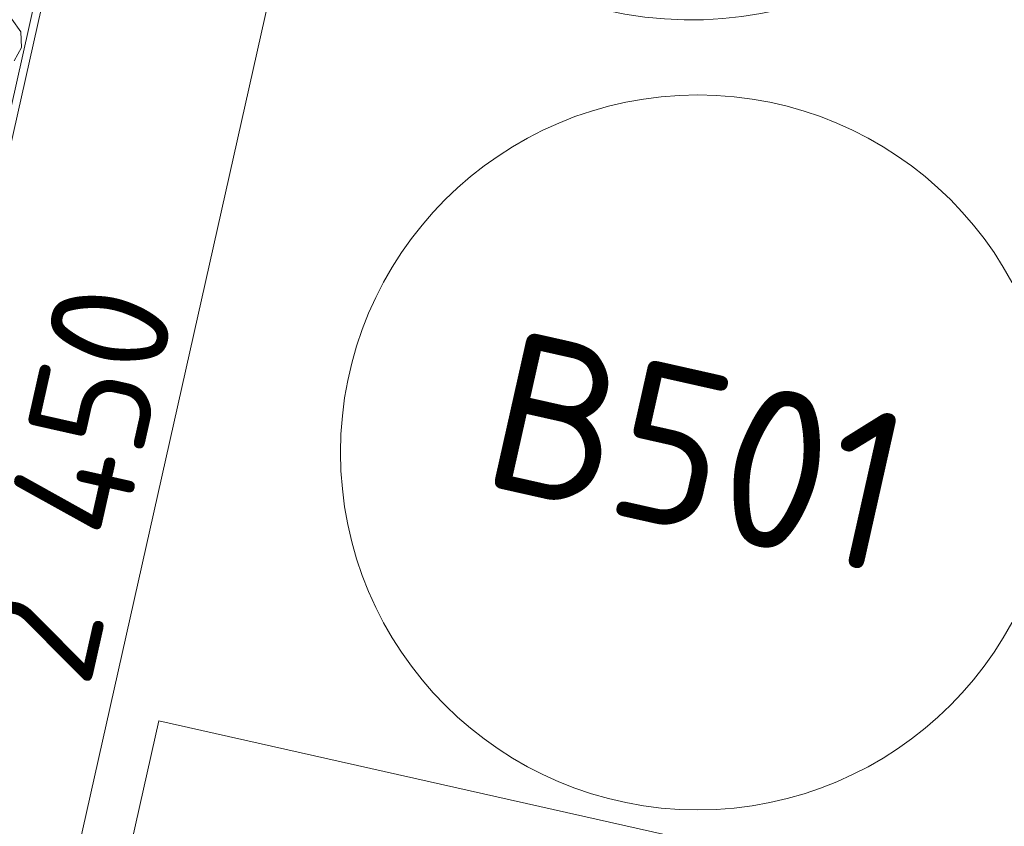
# Model space of a CAD drawing. Header units: millimetres. Extents: x -7218036 to -6936053, y 6003644 to 6210136.
# Tile 38 of 65: x -7185140 to -7183900, y 6137412 to 6138427. Entities that reach past the tile are written whole.
import ezdxf
from ezdxf.enums import TextEntityAlignment as Align

# ---------------------------------------------------------------- set-up
doc = ezdxf.new("R2010")
doc.units = ezdxf.units.MM
doc.header["$MEASUREMENT"] = 0
for name, color, linetype in [('S - автостоянка.АР', 7, 'Continuous'), ('АР-Стены_Перегородки_100_.АР', 7, 'Continuous'), ('АР-Чертеж-Размеры.АР', 7, 'Continuous')]:
    doc.layers.add(name, color=color, linetype=linetype)
for name, color, linetype, lineweight in [('АР-Отметки высот_новые.АР_Ном._пера__120', 7, 'Continuous', 0), ('АР-Стены_Перегородки_100_.АР_Ном._пера__1', 7, 'Continuous', 5), ('АР-Чертеж-Размеры.АР_Ном._пера__1', 7, 'Continuous', 0), ('Двери Archicad_Ном._пера__120', 7, 'Continuous', 0), ('Паспорта Зон Archicad_Ном._пера__1', 7, 'Continuous', 0)]:
    doc.layers.add(name, color=color, linetype=linetype, lineweight=lineweight)
doc.styles.add('РЎР“Р•РќР•Р\xa0РР\xa0_РЎРўРР›Р¬_1', font='GOST_Common.ttf')
doc.styles.add('РЎР“Р•РќР•Р\xa0РР\xa0_РЎРўРР›Р¬_2', font='calibri.ttf')
doc.dimstyles.new('СГЕНЕРИР_СТИЛЬ__8', dxfattribs={"dimtxt": 150, "dimasz": 190, "dimexe": 0.18, "dimexo": 2000, "dimgap": 0, "dimtad": 1, "dimdec": 0, "dimzin": 0, "dimdsep": 46, "dimtxsty": 'РЎР“Р•РќР•Р\xa0РР\xa0_РЎРўРР›Р¬_1', "dimblk": 'ARROWHEAD_6', "dimblk1": 'ARROWHEAD_6', "dimblk2": 'ARROWHEAD_6', "dimcen": 0.09, "dimclrd": 7, "dimclre": 7, "dimclrt": 7, "dimazin": 0, "dimtfac": 1, "dimtdec": 4, "dimtmove": 0, "dimatfit": 3, "dimfxl": 0, "dimtolj": 1, "dimtzin": 0, "dimarcsym": 0})

# ---------------------------------------------------------------- blocks, each defined once
blk = doc.blocks.new('Тамбур_В501_53_2', base_point=(-7183060.3, 6137497.8))
at = {"layer": 'Паспорта Зон Archicad_Ном._пера__1', "color": 7, "linetype": 'Continuous', "lineweight": 0}
blk.add_circle((-7184286.1, 6137882.7), 450, dxfattribs=at)
at = {"layer": 'Паспорта Зон Archicad_Ном._пера__1', "color": 7, "lineweight": 0, "style": 'РЎР“Р•РќР•Р\xa0РР\xa0_РЎРўРР›Р¬_1'}
blk.add_attdef('ROOM_NUMBER', text='', height=200, rotation=347.3417, dxfattribs=at).set_placement((-7184286.1, 6137883.7), align=Align.MIDDLE_CENTER)
at = {"layer": 'Паспорта Зон Archicad_Ном._пера__1', "color": 7, "lineweight": 0, "style": 'РЎР“Р•РќР•Р\xa0РР\xa0_РЎРўРР›Р¬_2'}
blk.add_attdef('ROOM_AREA', text='', height=200, rotation=347.3417, dxfattribs=at).set_placement((-7182565.1, 6136389.5), align=Align.MIDDLE_RIGHT)
blk = doc.blocks.new('*X298', base_point=(-6566190.3, 6562677.8))
at = {"layer": 'АР-Стены_Перегородки_100_.АР_Ном._пера__1', "color": 7, "linetype": 'Continuous', "lineweight": 0}
for p, q in [((-7185138.9, 6138412.1), (-7185150.1, 6138428.1)), ((-7185137.8, 6138392.6), (-7185138.9, 6138412.1)), ((-7185147.2, 6138375.5), (-7185137.8, 6138392.6))]:
    blk.add_line(p, q, dxfattribs=at)
blk = doc.blocks.new('Стена_133_2', base_point=(-7185520.3, 6136993.1))
at = {"layer": 'АР-Стены_Перегородки_100_.АР', "linetype": 'Continuous', "lineweight": 0, "true_color": 0x000000}
h = blk.add_hatch(dxfattribs=at)
h.set_pattern_fill('Штукатурка__Гипс_01_0002', color=18, style=0, pattern_type=2)
h.set_pattern_definition([(45, (-6566190.34, 6563027.8), (-111.369318, 111.369318), [0, -105, 0, -157.5]), (110, (-6565840.34, 6563027.8), (148.001588, 53.868173), [0, -77, 0, -133])])
h.paths.add_polyline_path([(-7185431.3, 6137024.3), (-7184971.1, 6139073.3), (-7184980.8, 6139075.5), (-7185441, 6137026.5)])
at = {"layer": 'АР-Стены_Перегородки_100_.АР_Ном._пера__1', "color": 7, "linetype": 'Continuous', "lineweight": 0}
blk.add_line((-7185441, 6137026.5), (-7184980.8, 6139075.5), dxfattribs=at)
at = {"layer": 'АР-Стены_Перегородки_100_.АР_Ном._пера__1', "color": 7, "linetype": 'Continuous', "lineweight": 0, "flags": 128}
blk.add_lwpolyline([(-7185431.3, 6137024.3), (-7184971.1, 6139073.3)], dxfattribs=at)
at = {"layer": 'АР-Стены_Перегородки_100_.АР', "color": 7, "lineweight": 0}
blk.add_blockref('*X298', (-6566190.3, 6562677.8), dxfattribs=at)
blk = doc.blocks.new('Полуторная Дверь 23[52]_2', base_point=(-6566190.3, 6562677.8))
at = {"layer": 'Двери Archicad_Ном._пера__120', "color": 7, "linetype": 'Continuous', "lineweight": 0}
blk.add_arc((-7184294.5, 6138921.3), 494, 257.3417, 347.3417, dxfattribs=at)
blk = doc.blocks.new('Стена_345_2', base_point=(-7185110.7, 6139181.5))
at = {"layer": 'Двери Archicad_Ном._пера__120', "color": 7, "linetype": 'Continuous', "lineweight": 0}
blk.add_blockref('Полуторная Дверь 23[52]_2', (-6566190.3, 6562677.8), dxfattribs=at)
blk = doc.blocks.new('*D1096', base_point=(-6566190.3, 6562677.8))
at = {"layer": 'АР-Чертеж-Размеры.АР_Ном._пера__1', "color": 7, "linetype": 'Continuous', "lineweight": 0}
for p, q in [((-7184700.6, 6139012.6), (-7184667.7, 6139158.9)), ((-7184624.9, 6138893.1), (-7184776.2, 6139132)), ((-7184517.6, 6138971.5), (-7184883.5, 6139053.6)), ((-7185237.5, 6136622.1), (-7184700.6, 6139012.6)), ((-7185313.1, 6136741.5), (-7185161.8, 6136502.6)), ((-7185054.5, 6136581), (-7185420.4, 6136663.1)), ((-7185270.3, 6136475.7), (-7185237.5, 6136622.1))]:
    blk.add_line(p, q, dxfattribs=at)
at = {"layer": 'АР-Чертеж-Размеры.АР_Ном._пера__1', "color": 7, "lineweight": 0, "insert": (-7185052.2, 6137583.8), "char_height": 150, "attachment_point": 7, "rotation": 77.3416, "style": 'РЎР“Р•РќР•Р\xa0РР\xa0_РЎРўРР›Р¬_1'}
blk.add_mtext('\\A1;{\\pql;\\fGOST Common|b0|i0|c204|p0;\\W1.000000;2\xa0450}', dxfattribs=at)
blk = doc.blocks.new('ARROWHEAD_6')
at = {"color": 0, "linetype": 'Continuous', "lineweight": 0}
for p, q in [((-0.5, -0.5), (0.5, 0.5)), ((0, 0), (-1, 0))]:
    blk.add_line(p, q, dxfattribs=at)
blk = doc.blocks.new('*D1117', base_point=(-6566190.3, 6562677.8))
at = {"layer": 'АР-Чертеж-Размеры.АР_Ном._пера__1', "color": 7, "linetype": 'Continuous', "lineweight": 0}
for p, q in [((-7185069.5, 6138634.8), (-7184987.4, 6139000.7)), ((-7184909, 6138893.4), (-7185147.9, 6138742.1)), ((-7185174.8, 6138850.6), (-7185028.5, 6138817.7)), ((-7185028.5, 6138817.7), (-7182130.3, 6138166.8)), ((-7182171.4, 6137983.9), (-7182089.2, 6138349.8)), ((-7182249.8, 6138091.2), (-7182010.8, 6138242.5)), ((-7182130.3, 6138166.8), (-7181983.9, 6138134))]:
    blk.add_line(p, q, dxfattribs=at)
at = {"layer": 'АР-Чертеж-Размеры.АР_Ном._пера__1', "color": 7, "lineweight": 0, "insert": (-7183805.4, 6138573.8), "char_height": 150, "attachment_point": 7, "rotation": 347.3417, "style": 'РЎР“Р•РќР•Р\xa0РР\xa0_РЎРўРР›Р¬_1'}
blk.add_mtext('\\A1;{\\pql;\\fGOST Common|b0|i0|c204|p0;\\W1.000000;2\xa0970}', dxfattribs=at)

msp = doc.modelspace()

# ---------------------------------------------------------------- linework, layer by layer
at = {"layer": 'АР-Отметки высот_новые.АР_Ном._пера__120', "color": 7, "linetype": 'Continuous', "lineweight": 0, "flags": 128}
msp.add_lwpolyline([(-7184964.8, 6137544.7), (-7182815.8, 6137062), (-7182908.6, 6136648.8), (-7185057.6, 6137131.4)], close=True, dxfattribs=at)

# ---------------------------------------------------------------- block references
at = {"layer": 'S - автостоянка.АР', "color": 7, "linetype": 'Continuous', "lineweight": 0}
ref = msp.add_blockref('Тамбур_В501_53_2', (-7183060.3, 6137497.8), dxfattribs=at)
ref.add_attrib('ROOM_NUMBER', 'В501', dxfattribs={"layer": 'Паспорта Зон Archicad_Ном._пера__1', "color": 7, "lineweight": 0, "height": 200, "rotation": 347.3417, "style": 'РЎР“Р•РќР•Р\xa0РР\xa0_РЎРўРР›Р¬_1'}).set_placement((-7184286.1, 6137883.7), align=Align.MIDDLE_CENTER)
at = {"layer": 'АР-Стены_Перегородки_100_.АР', "color": 7, "lineweight": 0}
for name, p in [('Стена_345_2', (-7185110.7, 6139181.5)), ('Стена_133_2', (-7185520.3, 6136993.1))]:
    msp.add_blockref(name, p, dxfattribs=at)

# ---------------------------------------------------------------- dimensions: what is measured, and where the dimension line sits
at = {"layer": 'АР-Чертеж-Размеры.АР', "color": 7, "linetype": 'Continuous', "lineweight": 0}
for base, p1, p2, angle, picture, middle, turn in [((-7184700.6, 6139012.6), (-7185370.7, 6136652), (-7185049.1, 6139090.8), 77.3416, '*D1096', (-7185069, 6137851.3), 77.3416), ((-7182130.3, 6138166.8), (-7185028.5, 6138817.7), (-7182130.3, 6138166.8), 347.3417, '*D1117', (-7183538, 6138590.6), 347.3417)]:
    dim = msp.add_linear_dim(base=base, p1=p1, p2=p2, angle=angle, dimstyle='СГЕНЕРИР_СТИЛЬ__8', dxfattribs=at)
    dim.commit()
    dim.dimension.update_dxf_attribs({"geometry": picture, "text_midpoint": middle, "dimtype": 160, "text_rotation": turn})

doc.saveas('drawing.dxf')
